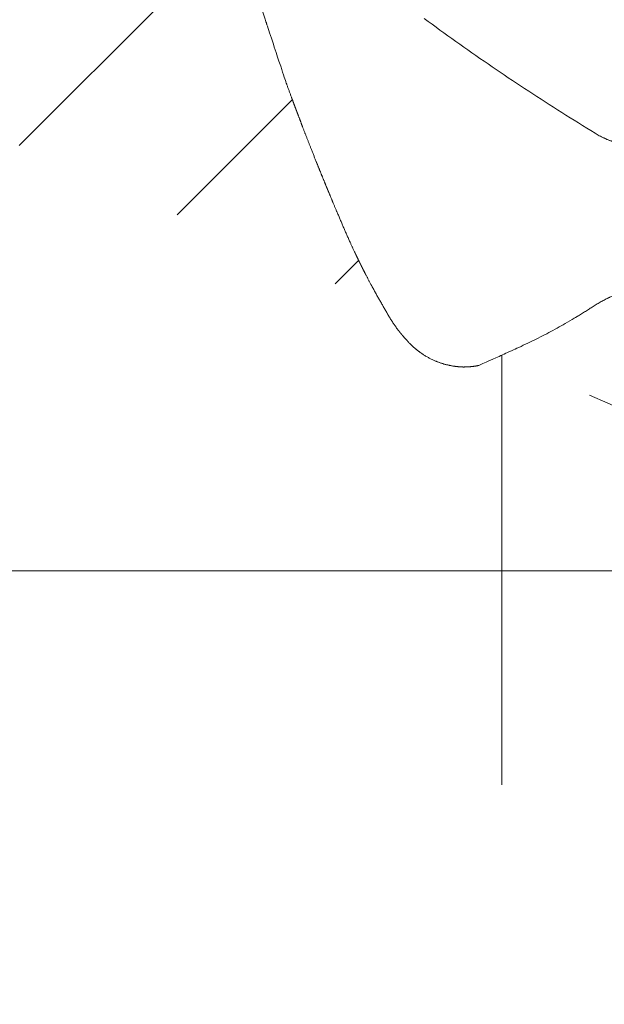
# Model space of a CAD drawing. Header units: metres. Extents: x -111 to 152, y -132 to 99.
# Tile 107 of 256: x -20.531 to -20.19, y -13.078 to -12.503. Entities that reach past the tile are written whole.
import ezdxf

# ---------------------------------------------------------------- set-up
doc = ezdxf.new("R2010")
doc.units = ezdxf.units.M
for name, pattern in [('Achsen 01', [5.2915312, 3.175, -1.0580624, 0.3527044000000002, -0.7057644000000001]), ('gestrichelt - 01', [1.9999999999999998, 0.9999999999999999, -0.9999999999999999]), ('Raster 01', [1.9999999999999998, 0.9999999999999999, -0.9999999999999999])]:
    doc.linetypes.add(name, pattern=pattern)
for name, color, linetype, lineweight in [('_1.35m (3D)', 7, 'Continuous', 9), ('_EG (2D)', 7, 'Continuous', 9), ('_GRU (2D)', 7, 'Continuous', 9), ('AV1-Schnitt Achsen', 7, 'Achsen 01', 18)]:
    doc.layers.add(name, color=color, linetype=linetype, lineweight=lineweight)
for name, color, linetype, lineweight, true_color in [('AV1-Arbeitsbühne', 7, 'gestrichelt - 01', 9, 0xf20884), ('AV1-Einrichtung', 7, 'Continuous', 9, 0xa6a6a6), ('AV1-Raster', 7, 'Raster 01', 9, 0xa6a6a6)]:
    doc.layers.add(name, color=color, linetype=linetype, lineweight=lineweight, true_color=true_color)

# ---------------------------------------------------------------- blocks, each defined once
blk = doc.blocks.new('Group-2')
at = {"layer": 'AV1-Raster'}
blk.add_line((-20.25000000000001, -22.95), (-20.25000000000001, 1.35), dxfattribs=at)
blk = doc.blocks.new('1.35m (3D)')
at = {"layer": 'AV1-Raster', "color": 7}
blk.add_blockref('Group-2', (0, 0), dxfattribs=at)
blk = doc.blocks.new('Group-296')
at = {"color": 255, "transparency": 33554687}
blk.add_wipeout([(-19.877417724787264, -12.610468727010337), (-19.870313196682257, -12.603318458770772), (-19.863267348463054, -12.596135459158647), (-19.856280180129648, -12.588919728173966), (-19.849351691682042, -12.581671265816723), (-19.842481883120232, -12.57439007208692), (-19.835670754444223, -12.56707614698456), (-19.828918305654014, -12.559729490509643), (-19.822224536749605, -12.552350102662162), (-19.815918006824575, -12.54532531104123), (-19.810327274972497, -12.53904244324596), (-19.805452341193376, -12.533501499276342), (-19.801293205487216, -12.528702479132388), (-19.79784986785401, -12.524645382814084), (-19.79512232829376, -12.521330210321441), (-19.79311058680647, -12.518756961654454), (-19.791814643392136, -12.516925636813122), (-19.79092105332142, -12.515532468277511), (-19.790116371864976, -12.514273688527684), (-19.789400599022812, -12.51314929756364), (-19.78877373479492, -12.512159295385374), (-19.788235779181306, -12.51130368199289), (-19.787786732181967, -12.510582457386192), (-19.78742659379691, -12.509995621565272), (-19.78715536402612, -12.509543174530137), (-19.785217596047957, -12.505859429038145), (-19.78340112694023, -12.50212901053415), (-19.781705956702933, -12.498351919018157), (-19.780132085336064, -12.494528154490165), (-19.778679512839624, -12.490657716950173), (-19.77734823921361, -12.486740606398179), (-19.776138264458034, -12.482776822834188), (-19.77504958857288, -12.478766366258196), (-19.774420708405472, -12.47404575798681), (-19.773926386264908, -12.46932156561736), (-19.773566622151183, -12.464593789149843), (-19.7733414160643, -12.45986242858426), (-19.773250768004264, -12.455127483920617), (-19.773294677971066, -12.450388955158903), (-19.77347314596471, -12.44564684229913), (-19.7737861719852, -12.440901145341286), (-19.77450893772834, -12.433811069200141), (-19.77500718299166, -12.430120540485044), (-19.77558606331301, -12.426447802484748), (-19.776245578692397, -12.422792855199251), (-19.776985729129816, -12.41915569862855), (-19.777806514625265, -12.415536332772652), (-19.77870793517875, -12.411934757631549), (-19.77968999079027, -12.408350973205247), (-19.780752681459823, -12.404784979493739), (-19.78125111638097, -12.403326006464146), (-19.781772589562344, -12.401773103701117), (-19.782317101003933, -12.400126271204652), (-19.78288465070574, -12.398385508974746), (-19.783475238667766, -12.396550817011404), (-19.78408886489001, -12.39462219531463), (-19.78472552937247, -12.392599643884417), (-19.785385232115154, -12.390483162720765), (-19.786139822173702, -12.388137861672), (-19.787061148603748, -12.385428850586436), (-19.788149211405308, -12.382356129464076), (-19.78940401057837, -12.378919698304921), (-19.79082554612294, -12.375119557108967), (-19.792413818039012, -12.370955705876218), (-19.794168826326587, -12.366428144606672), (-19.796090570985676, -12.361536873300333), (-19.797494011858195, -12.358246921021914), (-19.798803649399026, -12.354927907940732), (-19.80001948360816, -12.351579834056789), (-19.80114151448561, -12.348202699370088), (-19.802169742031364, -12.344796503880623), (-19.803104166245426, -12.341361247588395), (-19.8039447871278, -12.337896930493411), (-19.80469160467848, -12.334403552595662), (-19.80527151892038, -12.331294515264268), (-19.805813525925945, -12.327907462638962), (-19.806265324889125, -12.32451498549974), (-19.80662691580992, -12.321117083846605), (-19.80689829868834, -12.317713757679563), (-19.80707947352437, -12.314305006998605), (-19.807170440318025, -12.31089083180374), (-19.80717119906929, -12.307471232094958), (-19.807081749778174, -12.304046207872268), (-19.806879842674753, -12.30030911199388), (-19.806581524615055, -12.297817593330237), (-19.806193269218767, -12.295349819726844), (-19.805715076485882, -12.292905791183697), (-19.805146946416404, -12.2904855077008), (-19.804488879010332, -12.288088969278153), (-19.803740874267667, -12.285716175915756), (-19.80290293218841, -12.283367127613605), (-19.801975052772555, -12.281041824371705), (-19.801601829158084, -12.280173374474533), (-19.800981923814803, -12.278801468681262), (-19.800332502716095, -12.277446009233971), (-19.799653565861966, -12.276106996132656), (-19.798945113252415, -12.274784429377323), (-19.798207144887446, -12.273478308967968), (-19.797439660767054, -12.272188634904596), (-19.796642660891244, -12.270915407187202), (-19.795816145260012, -12.269658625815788), (-19.792465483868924, -12.264389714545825), (-19.789218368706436, -12.259074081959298), (-19.78607479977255, -12.253711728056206), (-19.78303477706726, -12.248302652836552), (-19.78009830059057, -12.242846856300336), (-19.77726537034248, -12.237344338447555), (-19.77453598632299, -12.231795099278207), (-19.771910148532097, -12.2261991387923), (-19.76949414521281, -12.220915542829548), (-19.76739426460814, -12.21630339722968), (-19.765610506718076, -12.212362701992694), (-19.76414287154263, -12.209093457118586), (-19.762991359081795, -12.206495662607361), (-19.76215596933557, -12.204569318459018), (-19.76163670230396, -12.203314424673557), (-19.76143355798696, -12.202730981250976), (-19.761389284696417, -12.202484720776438), (-19.761346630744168, -12.202241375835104), (-19.761305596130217, -12.202000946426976), (-19.76126618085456, -12.201763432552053), (-19.7612283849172, -12.201528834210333), (-19.761192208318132, -12.201297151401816), (-19.761157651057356, -12.20106838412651), (-19.761124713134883, -12.200842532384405), (-19.76109318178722, -12.200618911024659), (-19.76106284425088, -12.200396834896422), (-19.761033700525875, -12.200176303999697), (-19.76100575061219, -12.199957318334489), (-19.760978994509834, -12.199739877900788), (-19.76095343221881, -12.199523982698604), (-19.760929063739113, -12.19930963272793), (-19.760905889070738, -12.199096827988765), (-19.7608836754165, -12.198883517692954), (-19.760862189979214, -12.198667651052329), (-19.760841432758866, -12.198449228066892), (-19.760821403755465, -12.198228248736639), (-19.760802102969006, -12.198004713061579), (-19.760783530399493, -12.197778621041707), (-19.76076568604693, -12.19754997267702), (-19.760748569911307, -12.197318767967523), (-19.760732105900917, -12.19706885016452), (-19.760716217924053, -12.196784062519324), (-19.760700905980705, -12.196464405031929), (-19.760686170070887, -12.196109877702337), (-19.760672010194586, -12.195720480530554), (-19.760658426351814, -12.195296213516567), (-19.76064541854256, -12.19483707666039), (-19.760632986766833, -12.194343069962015), (-19.760993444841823, -12.189902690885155), (-19.761721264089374, -12.185629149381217), (-19.76281644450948, -12.181522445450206), (-19.764278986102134, -12.177582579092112), (-19.766108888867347, -12.173809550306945), (-19.768306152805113, -12.170203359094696), (-19.77087077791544, -12.166764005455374), (-19.773802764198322, -12.16349148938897), (-19.776081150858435, -12.161315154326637), (-19.77842685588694, -12.159231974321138), (-19.78083987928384, -12.157241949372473), (-19.783320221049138, -12.155345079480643), (-19.785867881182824, -12.153541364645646), (-19.788482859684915, -12.151830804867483), (-19.791165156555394, -12.150213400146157), (-19.79391477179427, -12.148689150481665), (-19.800130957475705, -12.145086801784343), (-19.80640286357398, -12.141596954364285), (-19.8127304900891, -12.138219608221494), (-19.819113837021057, -12.134954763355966), (-19.825552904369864, -12.131802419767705), (-19.83204769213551, -12.128762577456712), (-19.838598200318, -12.12583523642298), (-19.845204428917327, -12.123020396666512), (-19.854970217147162, -12.118842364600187), (-19.86413491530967, -12.1149674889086), (-19.87269852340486, -12.111395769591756), (-19.88066104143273, -12.108127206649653), (-19.88802246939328, -12.105161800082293), (-19.894782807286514, -12.102499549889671), (-19.900942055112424, -12.100140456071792), (-19.906500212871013, -12.098084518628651), (-19.91183146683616, -12.096166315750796), (-19.91731000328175, -12.094220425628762), (-19.922935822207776, -12.092246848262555), (-19.928708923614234, -12.090245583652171), (-19.934629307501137, -12.088216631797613), (-19.940696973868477, -12.086159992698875), (-19.94691192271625, -12.084075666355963), (-19.95327415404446, -12.081963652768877), (-19.95934099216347, -12.079958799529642), (-19.96466976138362, -12.078195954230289), (-19.969260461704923, -12.076675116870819), (-19.97311309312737, -12.075396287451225), (-19.976227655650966, -12.07435946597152), (-19.97860414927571, -12.073564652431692), (-19.9802425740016, -12.073011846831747), (-19.981142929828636, -12.072701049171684), (-19.981718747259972, -12.072492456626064), (-19.982383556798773, -12.072246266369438), (-19.983137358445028, -12.071962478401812), (-19.983980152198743, -12.071641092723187), (-19.984911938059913, -12.07128210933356), (-19.985932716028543, -12.070885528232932), (-19.98704248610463, -12.070451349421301), (-19.988241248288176, -12.069979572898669), (-19.995296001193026, -12.066874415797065), (-20.001871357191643, -12.063263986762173), (-20.00796731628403, -12.059148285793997), (-20.01358387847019, -12.054527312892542), (-20.018721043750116, -12.049401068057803), (-20.023378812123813, -12.043769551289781), (-20.02755718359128, -12.037632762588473), (-20.031256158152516, -12.030990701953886), (-20.032039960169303, -12.02986826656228), (-20.03332190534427, -12.02814730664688), (-20.03510199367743, -12.025827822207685), (-20.03738022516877, -12.022909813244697), (-20.040156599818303, -12.019393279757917), (-20.04343111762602, -12.015278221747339), (-20.04720377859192, -12.01056463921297), (-20.051474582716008, -12.005252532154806), (-20.052741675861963, -12.004290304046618), (-20.054028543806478, -12.003359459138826), (-20.05533518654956, -12.002459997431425), (-20.056661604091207, -12.001591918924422), (-20.05800779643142, -12.000755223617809), (-20.059373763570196, -11.999949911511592), (-20.060759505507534, -11.999175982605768), (-20.062165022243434, -11.998433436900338), (-20.07901128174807, -11.99246314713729), (-20.087718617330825, -11.992325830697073), (-20.096707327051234, -11.992671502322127), (-20.105977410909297, -11.993500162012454), (-20.11552886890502, -11.994811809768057), (-20.1253617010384, -11.996606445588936), (-20.135475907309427, -11.998884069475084), (-20.145871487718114, -12.001644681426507), (-20.15654844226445, -12.004888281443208), (-20.170656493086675, -12.011018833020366), (-20.184545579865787, -12.017533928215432), (-20.198215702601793, -12.0244335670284), (-20.211666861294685, -12.031717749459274), (-20.224899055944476, -12.039386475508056), (-20.237912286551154, -12.047439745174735), (-20.250706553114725, -12.055877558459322), (-20.263281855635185, -12.064699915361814), (-20.264419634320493, -12.065588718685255), (-20.26596923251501, -12.066813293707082), (-20.26793065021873, -12.068373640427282), (-20.270303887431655, -12.070269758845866), (-20.27308894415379, -12.07250164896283), (-20.276285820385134, -12.07506931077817), (-20.279894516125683, -12.077972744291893), (-20.283915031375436, -12.081211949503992), (-20.287923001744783, -12.084445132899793), (-20.291494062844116, -12.087330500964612), (-20.294628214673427, -12.089868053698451), (-20.297325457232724, -12.092057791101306), (-20.299585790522, -12.09389971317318), (-20.301409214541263, -12.095393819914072), (-20.3027957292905, -12.096540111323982), (-20.303745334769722, -12.097338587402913), (-20.304538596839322, -12.098021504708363), (-20.30545608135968, -12.098821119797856), (-20.306497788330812, -12.099737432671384), (-20.307663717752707, -12.100770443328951), (-20.308953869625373, -12.101920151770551), (-20.310368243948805, -12.103186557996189), (-20.311906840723, -12.104569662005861), (-20.313569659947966, -12.106069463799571), (-20.31534035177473, -12.107686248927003), (-20.317202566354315, -12.109420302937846), (-20.31915630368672, -12.111271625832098), (-20.321201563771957, -12.113240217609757), (-20.323338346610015, -12.115326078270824), (-20.325566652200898, -12.117529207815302), (-20.327886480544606, -12.11984960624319), (-20.33029783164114, -12.122287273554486), (-20.344409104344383, -12.13639854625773), (-20.34684677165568, -12.138809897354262), (-20.349167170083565, -12.141129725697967), (-20.35137029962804, -12.143358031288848), (-20.35345616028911, -12.145494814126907), (-20.355424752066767, -12.147540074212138), (-20.357276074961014, -12.149493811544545), (-20.359010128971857, -12.15135602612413), (-20.36062691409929, -12.15312671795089), (-20.362126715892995, -12.154789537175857), (-20.363509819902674, -12.156328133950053), (-20.36477622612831, -12.157742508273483), (-20.365925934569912, -12.15903266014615), (-20.366958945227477, -12.160198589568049), (-20.36787525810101, -12.16124029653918), (-20.368674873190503, -12.162157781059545), (-20.36935779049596, -12.162951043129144), (-20.370156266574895, -12.163900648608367), (-20.37130255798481, -12.165287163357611), (-20.3727966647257, -12.16711058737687), (-20.374638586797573, -12.169370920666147), (-20.376828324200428, -12.172068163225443), (-20.379365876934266, -12.175202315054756), (-20.382251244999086, -12.178773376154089), (-20.385484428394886, -12.182781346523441), (-20.388723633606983, -12.186801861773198), (-20.391627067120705, -12.190410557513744), (-20.394194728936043, -12.19360743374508), (-20.396426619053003, -12.196392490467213), (-20.398322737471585, -12.198765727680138), (-20.399883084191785, -12.200727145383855), (-20.4011076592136, -12.202276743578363), (-20.401996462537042, -12.203414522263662), (-20.410829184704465, -12.216008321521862), (-20.419274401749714, -12.22881580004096), (-20.427332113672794, -12.241836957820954), (-20.435002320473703, -12.25507179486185), (-20.442285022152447, -12.268520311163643), (-20.449180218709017, -12.282182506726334), (-20.455687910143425, -12.296058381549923), (-20.46180809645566, -12.31014793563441), (-20.46551389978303, -12.320808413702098), (-20.467892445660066, -12.329013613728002), (-20.469902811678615, -12.337262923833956), (-20.47154499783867, -12.345556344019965), (-20.472819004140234, -12.353893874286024), (-20.473724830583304, -12.362275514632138), (-20.47426247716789, -12.370701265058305), (-20.474431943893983, -12.379171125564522), (-20.47423323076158, -12.387685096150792), (-20.46826294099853, -12.40453135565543), (-20.467519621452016, -12.405938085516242), (-20.46674513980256, -12.407324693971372), (-20.465939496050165, -12.408691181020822), (-20.465102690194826, -12.410037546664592), (-20.464234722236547, -12.411363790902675), (-20.463335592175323, -12.412669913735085), (-20.462405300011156, -12.413955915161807), (-20.461443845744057, -12.415221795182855), (-20.456131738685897, -12.419492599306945), (-20.451418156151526, -12.42326526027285), (-20.44730309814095, -12.426539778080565), (-20.443786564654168, -12.429316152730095), (-20.440868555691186, -12.43159438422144), (-20.438549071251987, -12.433374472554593), (-20.436828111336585, -12.434656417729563), (-20.435705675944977, -12.435440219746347), (-20.428988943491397, -12.439221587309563), (-20.42279881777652, -12.443458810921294), (-20.41713529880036, -12.44815189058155), (-20.411998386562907, -12.453300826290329), (-20.407388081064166, -12.458905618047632), (-20.403304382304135, -12.46496626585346), (-20.399747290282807, -12.47148276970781), (-20.396716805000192, -12.478455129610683), (-20.396245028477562, -12.479653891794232), (-20.395810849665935, -12.480763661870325), (-20.395414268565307, -12.481784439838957), (-20.395055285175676, -12.482716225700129), (-20.39473389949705, -12.483559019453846), (-20.39445011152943, -12.4843128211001), (-20.394203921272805, -12.4849776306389), (-20.393995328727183, -12.48555344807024), (-20.39368453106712, -12.486453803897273), (-20.393131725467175, -12.488092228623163), (-20.392336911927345, -12.490468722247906), (-20.39130009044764, -12.493583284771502), (-20.390021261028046, -12.49743591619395), (-20.388500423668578, -12.50202661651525), (-20.386737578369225, -12.507355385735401), (-20.38473272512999, -12.513422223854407), (-20.38273493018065, -12.519469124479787), (-20.380993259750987, -12.524738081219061), (-20.37950771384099, -12.529229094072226), (-20.378278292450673, -12.532942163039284), (-20.377304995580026, -12.535877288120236), (-20.376587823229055, -12.538034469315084), (-20.376126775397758, -12.53941370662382), (-20.375921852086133, -12.540015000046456), (-20.372152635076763, -12.55030311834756), (-20.36830869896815, -12.56056166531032), (-20.3643900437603, -12.570790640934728), (-20.360396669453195, -12.58099004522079), (-20.356328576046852, -12.591159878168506), (-20.352185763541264, -12.601300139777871), (-20.347968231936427, -12.611410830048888), (-20.34367598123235, -12.621491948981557), (-20.340859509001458, -12.62810143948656), (-20.337931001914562, -12.634654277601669), (-20.33489045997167, -12.641150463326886), (-20.331737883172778, -12.647589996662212), (-20.328473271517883, -12.653972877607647), (-20.325096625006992, -12.660299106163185), (-20.3216079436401, -12.666568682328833), (-20.318007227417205, -12.672781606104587), (-20.316478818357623, -12.675536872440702), (-20.314858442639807, -12.678223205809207), (-20.313146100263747, -12.680840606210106), (-20.31134179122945, -12.6833890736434), (-20.30944551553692, -12.685868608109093), (-20.30745727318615, -12.688279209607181), (-20.305377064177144, -12.690620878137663), (-20.3032048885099, -12.692893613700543), (-20.29987297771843, -12.695850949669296), (-20.29639119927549, -12.698433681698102), (-20.292759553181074, -12.700641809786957), (-20.28897803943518, -12.702475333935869), (-20.285046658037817, -12.703934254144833), (-20.280965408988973, -12.70501857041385), (-20.27673429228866, -12.705728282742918), (-20.272353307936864, -12.706063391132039), (-20.27185930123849, -12.706050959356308), (-20.271400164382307, -12.706037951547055), (-20.27097589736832, -12.706024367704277), (-20.270586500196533, -12.70601020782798), (-20.27023197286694, -12.705995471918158), (-20.26991231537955, -12.705980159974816), (-20.26962752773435, -12.70596427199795), (-20.269377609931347, -12.705947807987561), (-20.26914640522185, -12.70593069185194), (-20.268917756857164, -12.70591284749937), (-20.26869166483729, -12.70589427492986), (-20.26846812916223, -12.705874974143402), (-20.268247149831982, -12.705854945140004), (-20.268028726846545, -12.705834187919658), (-20.267812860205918, -12.705812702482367), (-20.267599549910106, -12.705790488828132), (-20.267386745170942, -12.705767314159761), (-20.267172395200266, -12.705742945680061), (-20.266956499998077, -12.705717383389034), (-20.266739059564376, -12.705690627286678), (-20.266520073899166, -12.705662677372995), (-20.266299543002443, -12.705633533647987), (-20.266077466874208, -12.70560319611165), (-20.265853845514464, -12.705571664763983), (-20.26562799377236, -12.705538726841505), (-20.26539922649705, -12.705504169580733), (-20.26516754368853, -12.705467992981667), (-20.264932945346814, -12.705430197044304), (-20.26469543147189, -12.70539078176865), (-20.26445500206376, -12.705349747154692), (-20.26421165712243, -12.705307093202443), (-20.26396539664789, -12.7052628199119), (-20.263381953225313, -12.705059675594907), (-20.262127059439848, -12.704540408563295), (-20.260200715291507, -12.70370501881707), (-20.257602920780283, -12.702553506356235), (-20.254333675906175, -12.701085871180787), (-20.250392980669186, -12.699302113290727), (-20.24578083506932, -12.697202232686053), (-20.240497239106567, -12.694786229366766), (-20.234901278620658, -12.692160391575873), (-20.229352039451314, -12.689431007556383), (-20.22384952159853, -12.686598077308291), (-20.21839372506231, -12.683661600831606), (-20.212984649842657, -12.680621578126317), (-20.207622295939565, -12.677478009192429), (-20.202306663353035, -12.674230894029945), (-20.197037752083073, -12.670880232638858), (-20.195779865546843, -12.670053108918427), (-20.194505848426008, -12.66925567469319), (-20.193215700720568, -12.668487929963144), (-20.191909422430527, -12.667749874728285), (-20.190587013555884, -12.667041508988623), (-20.189248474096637, -12.666362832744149), (-20.187893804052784, -12.665713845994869), (-20.18652300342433, -12.665094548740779), (-20.185654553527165, -12.664721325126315), (-20.183323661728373, -12.663792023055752), (-20.180970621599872, -12.66295306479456), (-20.178595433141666, -12.662204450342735), (-20.176198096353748, -12.661546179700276), (-20.173778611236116, -12.660978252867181), (-20.171336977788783, -12.660500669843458), (-20.16887319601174, -12.6601134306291), (-20.166387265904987, -12.65981653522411), (-20.16265017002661, -12.659614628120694), (-20.159221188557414, -12.659525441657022), (-20.155798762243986, -12.659526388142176), (-20.15238289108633, -12.659617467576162), (-20.148973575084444, -12.65979867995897), (-20.14557081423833, -12.660070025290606), (-20.142174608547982, -12.66043150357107), (-20.138784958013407, -12.660883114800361), (-20.135401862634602, -12.66142485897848), (-20.132292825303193, -12.66200477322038), (-20.128795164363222, -12.662752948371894), (-20.12532778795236, -12.66359453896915), (-20.121890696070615, -12.66452954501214), (-20.11848388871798, -12.665557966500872), (-20.115107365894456, -12.666679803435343), (-20.111761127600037, -12.667895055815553), (-20.10844517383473, -12.669203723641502), (-20.10515950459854, -12.670605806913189), (-20.100268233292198, -12.672527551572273), (-20.095740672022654, -12.674282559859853), (-20.091576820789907, -12.675870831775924), (-20.087776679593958, -12.677292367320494), (-20.084340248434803, -12.678547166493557), (-20.081267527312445, -12.67963522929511), (-20.07855851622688, -12.680556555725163), (-20.07621321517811, -12.68131114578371), (-20.07409673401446, -12.681970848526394), (-20.072074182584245, -12.682607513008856), (-20.070145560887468, -12.683221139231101), (-20.068310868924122, -12.683811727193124), (-20.066570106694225, -12.684379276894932), (-20.064923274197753, -12.68492378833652), (-20.063370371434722, -12.685445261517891), (-20.06191139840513, -12.685943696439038), (-20.0583424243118, -12.687007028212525), (-20.054756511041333, -12.68798954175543), (-20.051153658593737, -12.688891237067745), (-20.047533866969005, -12.689712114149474), (-20.043897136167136, -12.690452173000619), (-20.040243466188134, -12.691111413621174), (-20.036572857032, -12.691689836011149), (-20.03288530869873, -12.692187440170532), (-20.025795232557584, -12.69291020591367), (-20.021043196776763, -12.693223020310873), (-20.01629655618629, -12.693401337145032), (-20.01155531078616, -12.693445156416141), (-20.006819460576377, -12.693354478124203), (-20.00208900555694, -12.693129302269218), (-19.99736394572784, -12.692769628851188), (-19.992644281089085, -12.692275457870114), (-19.987930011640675, -12.691646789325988), (-19.98391325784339, -12.69055563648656), (-19.979944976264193, -12.689343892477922), (-19.97602516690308, -12.688011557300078), (-19.972153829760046, -12.686558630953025), (-19.968330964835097, -12.684985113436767), (-19.964556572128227, -12.6832910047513), (-19.96083065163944, -12.68147630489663), (-19.957153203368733, -12.67954101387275), (-19.956700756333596, -12.679269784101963), (-19.956113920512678, -12.678909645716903), (-19.955392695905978, -12.678460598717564), (-19.954537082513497, -12.67792264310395), (-19.953547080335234, -12.67729577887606), (-19.952422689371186, -12.676580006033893), (-19.951163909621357, -12.675775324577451), (-19.949770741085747, -12.674881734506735), (-19.94793941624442, -12.6735857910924), (-19.945366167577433, -12.671574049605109), (-19.942050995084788, -12.66884651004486), (-19.937993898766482, -12.665403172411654), (-19.933194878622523, -12.661244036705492), (-19.927653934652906, -12.656369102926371), (-19.921371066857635, -12.650778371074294), (-19.914346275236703, -12.644471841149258), (-19.90731559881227, -12.638126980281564), (-19.901015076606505, -12.632421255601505), (-19.8954447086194, -12.627354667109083), (-19.890604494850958, -12.622927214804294), (-19.886494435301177, -12.61913889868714), (-19.88311452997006, -12.615989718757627), (-19.880464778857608, -12.613479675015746), (-19.87854518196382, -12.611608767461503)], dxfattribs=at).dxf.layer = 'AV1-Einrichtung'
at = {"layer": 'AV1-Einrichtung', "transparency": 33554687}
blk.add_open_spline([(-19.87741772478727, -12.61046872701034), (-19.84888225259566, -12.5819331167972), (-19.79556682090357, -12.52276708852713), (-19.78806246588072, -12.51108418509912), (-19.78715536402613, -12.50954317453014), (-19.77916169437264, -12.49490153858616), (-19.77504958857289, -12.4787663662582), (-19.77226495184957, -12.45989110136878), (-19.77378617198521, -12.44090114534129), (-19.77414755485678, -12.43735610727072), (-19.77450893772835, -12.43381106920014), (-19.77634064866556, -12.41901337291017), (-19.78075268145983, -12.40478497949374), (-19.782700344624, -12.39913694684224), (-19.78807011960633, -12.3818293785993), (-19.79609057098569, -12.36153687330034), (-19.80189194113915, -12.34843518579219), (-19.80469160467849, -12.33440355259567), (-19.80498156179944, -12.33284903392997), (-19.80527151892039, -12.33129451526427), (-19.80761996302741, -12.31775715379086), (-19.80708174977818, -12.30404620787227), (-19.80698079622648, -12.30217765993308), (-19.80687984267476, -12.30030911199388), (-19.80586644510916, -12.29029554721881), (-19.80197505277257, -12.28104182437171), (-19.80178844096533, -12.28060759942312), (-19.80160182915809, -12.28017337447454), (-19.7991812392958, -12.27465285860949), (-19.79581614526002, -12.26965862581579), (-19.78220640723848, -12.24867642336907), (-19.76161388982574, -12.20372185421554), (-19.76125322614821, -12.20174010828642), (-19.76099620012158, -12.1999449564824), (-19.76081557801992, -12.19824869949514), (-19.76068156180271, -12.19638883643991), (-19.76063298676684, -12.19434306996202), (-19.76134009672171, -12.17624787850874), (-19.77380276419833, -12.16349148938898), (-19.78278167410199, -12.15459983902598), (-19.79391477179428, -12.14868915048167), (-19.81866807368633, -12.13405475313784), (-19.84520442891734, -12.12302039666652), (-19.8854697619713, -12.10570195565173), (-19.92753066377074, -12.09046708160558), (-19.9790176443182, -12.07346022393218), (-19.98326821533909, -12.07194187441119), (-19.98824124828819, -12.06997957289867), (-20.01741905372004, -12.05856948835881), (-20.03125615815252, -12.03099070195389), (-20.03339507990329, -12.02769800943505), (-20.05147458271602, -12.00525253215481), (-20.0565034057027, -12.00134085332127), (-20.06216502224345, -11.99843343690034), (-20.07058815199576, -11.99544829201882), (-20.07901128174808, -11.99246314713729), (-20.11327787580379, -11.99094790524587), (-20.15654844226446, -12.00488828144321), (-20.21341857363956, -12.02864140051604), (-20.2632818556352, -12.06469991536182), (-20.26700933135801, -12.06758358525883), (-20.30082073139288, -12.09484031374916), (-20.30666993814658, -12.09983686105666), (-20.32046938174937, -12.11230206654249), (-20.33029783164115, -12.12228727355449), (-20.33735346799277, -12.12934290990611), (-20.34440910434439, -12.13639854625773), (-20.35439431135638, -12.14622699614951), (-20.3668595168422, -12.16002643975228), (-20.37185606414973, -12.16587564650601), (-20.39911279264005, -12.19968704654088), (-20.40199646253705, -12.20341452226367), (-20.43810236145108, -12.25336236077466), (-20.46180809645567, -12.31014793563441), (-20.46366099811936, -12.31547817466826), (-20.46551389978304, -12.3208084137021), (-20.47576444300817, -12.35354099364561), (-20.47423323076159, -12.3876850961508), (-20.47124808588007, -12.39610822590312), (-20.46826294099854, -12.40453135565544), (-20.46535198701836, -12.41019851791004), (-20.46144384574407, -12.41522179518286), (-20.43899836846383, -12.43330129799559), (-20.43570567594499, -12.43544021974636), (-20.40778553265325, -12.44965397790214), (-20.39671680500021, -12.47845512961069), (-20.39475450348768, -12.4834281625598), (-20.3932361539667, -12.48767873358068), (-20.37622929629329, -12.53916571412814), (-20.37592185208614, -12.54001500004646), (-20.36099442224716, -12.58122661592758), (-20.34367598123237, -12.62149194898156), (-20.33263416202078, -12.64804321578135), (-20.31800722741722, -12.6727816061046), (-20.31207752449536, -12.68394053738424), (-20.3032048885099, -12.69289361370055), (-20.290176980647, -12.70547216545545), (-20.27235330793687, -12.70606339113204), (-20.27030754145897, -12.70601481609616), (-20.26844767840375, -12.70588079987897), (-20.26675142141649, -12.70570017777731), (-20.26495626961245, -12.70544315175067), (-20.26297452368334, -12.70508248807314), (-20.21801995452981, -12.6844899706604), (-20.19703775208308, -12.67088023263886), (-20.19203846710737, -12.66751235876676), (-20.18652300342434, -12.66509454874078), (-20.18608877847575, -12.66490793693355), (-20.18565455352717, -12.66472132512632), (-20.17637528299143, -12.66082342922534), (-20.166387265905, -12.65981653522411), (-20.16451871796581, -12.65971558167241), (-20.16265017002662, -12.6596146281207), (-20.14892113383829, -12.65907761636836), (-20.13540186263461, -12.66142485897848), (-20.13384734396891, -12.66171481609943), (-20.1322928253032, -12.66200477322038), (-20.1182416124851, -12.66481064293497), (-20.10515950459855, -12.67060580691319), (-20.0848669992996, -12.67862625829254), (-20.06755943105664, -12.68399603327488), (-20.06191139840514, -12.68594369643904), (-20.04766938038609, -12.69035865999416), (-20.03288530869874, -12.69218744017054), (-20.02934027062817, -12.69254882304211), (-20.0257952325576, -12.69291020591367), (-20.00677629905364, -12.69443045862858), (-19.98793001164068, -12.69164678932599), (-19.9717660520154, -12.68752336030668), (-19.95715320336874, -12.67954101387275), (-19.95561219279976, -12.67863391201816), (-19.94392928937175, -12.67112955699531), (-19.88476326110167, -12.61781412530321), (-19.87854518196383, -12.61160876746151), (-19.87798145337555, -12.61103874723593), (-19.87741772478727, -12.61046872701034)], degree=2, knots=[0, 0, 0, 7.94194553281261e-05, 0.0001588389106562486, 0.0002382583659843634, 0.0002382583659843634, 0.00097915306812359, 0.00097915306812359, 0.001828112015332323, 0.001828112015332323, 0.00198690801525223, 0.00198690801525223, 0.00265136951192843, 0.00265136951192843, 0.002917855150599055, 0.003184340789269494, 0.003184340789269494, 0.003359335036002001, 0.003359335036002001, 0.003378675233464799, 0.003378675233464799, 0.003546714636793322, 0.003546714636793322, 0.00356963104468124, 0.00356963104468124, 0.003692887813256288, 0.003692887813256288, 0.003698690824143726, 0.003698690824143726, 0.003772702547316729, 0.003772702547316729, 0.004080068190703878, 0.004387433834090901, 0.004694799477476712, 0.005002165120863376, 0.005309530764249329, 0.005616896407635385, 0.005616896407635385, 0.008336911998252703, 0.008336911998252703, 0.01026424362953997, 0.01026424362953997, 0.01466110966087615, 0.01466110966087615, 0.02136704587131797, 0.0280729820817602, 0.03477891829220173, 0.04148485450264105, 0.04148485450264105, 0.08078265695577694, 0.08078265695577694, 0.08578339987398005, 0.08578339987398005, 0.08688883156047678, 0.08688883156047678, 0.08844097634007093, 0.08844097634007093, 0.09439845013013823, 0.09439845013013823, 0.1024750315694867, 0.1024750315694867, 0.1030935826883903, 0.1037121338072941, 0.1043306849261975, 0.1049492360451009, 0.1049492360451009, 0.1053897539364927, 0.1053897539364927, 0.1060083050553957, 0.1066268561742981, 0.107245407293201, 0.1078639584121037, 0.1078639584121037, 0.1159531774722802, 0.1159531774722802, 0.1166950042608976, 0.1166950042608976, 0.1212039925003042, 0.1212039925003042, 0.1223829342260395, 0.1223829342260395, 0.1232234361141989, 0.1232234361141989, 0.1270296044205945, 0.1270296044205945, 0.1573999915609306, 0.1573999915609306, 0.1626622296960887, 0.1679244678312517, 0.1731867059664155, 0.1731867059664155, 0.4285541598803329, 0.4285541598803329, 0.5960872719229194, 0.5960872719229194, 0.6697515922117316, 0.6697515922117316, 0.7755848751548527, 0.7755848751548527, 0.7877289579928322, 0.7998730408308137, 0.8120171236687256, 0.8241612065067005, 0.8363052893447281, 0.8484493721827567, 0.8484493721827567, 0.851376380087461, 0.851376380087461, 0.8516060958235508, 0.8516060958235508, 0.8564979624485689, 0.8564979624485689, 0.8574098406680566, 0.8574098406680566, 0.8641051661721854, 0.8641051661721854, 0.8648767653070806, 0.8648767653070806, 0.8718683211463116, 0.8718683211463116, 0.8825304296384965, 0.8931925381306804, 0.8931925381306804, 0.9198024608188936, 0.9198024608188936, 0.9261677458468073, 0.9261677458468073, 0.9602494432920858, 0.9602494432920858, 0.9900927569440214, 0.9900927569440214, 0.9932976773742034, 0.9965025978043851, 0.9997075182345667, 0.9997075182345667, 1, 1, 1], dxfattribs=at)
at = {"color": 255, "transparency": 33554687}
blk.add_wipeout([(-20.190265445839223, -12.572432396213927), (-20.19044391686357, -12.572348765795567), (-20.190791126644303, -12.57218539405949), (-20.191137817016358, -12.572020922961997), (-20.191483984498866, -12.571855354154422), (-20.191829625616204, -12.571688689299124), (-20.192174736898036, -12.571520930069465), (-20.192519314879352, -12.571352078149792), (-20.19286335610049, -12.571182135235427), (-20.19320685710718, -12.571011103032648)], dxfattribs=at).dxf.layer = 'AV1-Einrichtung'
at = {"layer": 'AV1-Einrichtung', "transparency": 33554687, "flags": 128}
blk.add_lwpolyline([(-20.19026544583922, -12.57243239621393), (-20.19044391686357, -12.57234876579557, -0.006337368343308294), (-20.19320685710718, -12.57101110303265)], format="xyb", dxfattribs=at)
at = {"color": 255, "transparency": 33554687}
for points in [[(-19.895685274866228, -12.27348952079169), (-19.89551292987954, -12.273835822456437), (-19.895339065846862, -12.274188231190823), (-19.895163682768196, -12.274546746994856), (-19.89498678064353, -12.27491136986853), (-19.89480835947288, -12.275282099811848), (-19.89462841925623, -12.275658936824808), (-19.894446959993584, -12.27604188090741), (-19.894263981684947, -12.276430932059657), (-19.894015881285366, -12.276986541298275), (-19.89363905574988, -12.277869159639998), (-19.893133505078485, -12.27907878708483), (-19.89249922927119, -12.28061542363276), (-19.89173622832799, -12.282479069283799), (-19.89084450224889, -12.28466972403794), (-19.889824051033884, -12.28718738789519), (-19.888674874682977, -12.29003206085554), (-19.887379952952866, -12.293558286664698), (-19.886145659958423, -12.297102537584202), (-19.88497199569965, -12.300664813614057), (-19.883858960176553, -12.30424511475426), (-19.882806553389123, -12.307843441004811), (-19.881814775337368, -12.311459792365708), (-19.880883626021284, -12.315094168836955), (-19.88001310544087, -12.318746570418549), (-19.8795893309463, -12.321401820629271), (-19.8792358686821, -12.324061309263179), (-19.878952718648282, -12.32672503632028), (-19.878739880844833, -12.329393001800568), (-19.87859735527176, -12.332065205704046), (-19.878525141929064, -12.334741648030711), (-19.878523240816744, -12.337422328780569), (-19.878591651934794, -12.340107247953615), (-19.878708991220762, -12.34269211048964), (-19.878896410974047, -12.345272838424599), (-19.879153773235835, -12.34784753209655), (-19.879480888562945, -12.35041429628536), (-19.8798775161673, -12.352971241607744), (-19.880343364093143, -12.355516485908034), (-19.880878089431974, -12.358048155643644), (-19.881481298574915, -12.360564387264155), (-19.8819533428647, -12.362403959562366), (-19.882459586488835, -12.364234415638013), (-19.88299985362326, -12.366055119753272), (-19.88357395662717, -12.367865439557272), (-19.884181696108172, -12.369664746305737), (-19.884822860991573, -12.371452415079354), (-19.885497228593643, -12.37322782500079), (-19.886204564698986, -12.374990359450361), (-19.88741542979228, -12.378198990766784), (-19.888667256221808, -12.381391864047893), (-19.88995983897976, -12.384568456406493), (-19.891292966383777, -12.387728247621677), (-19.892666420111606, -12.390870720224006), (-19.89407997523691, -12.393995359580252), (-19.89553340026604, -12.3971016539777), (-19.89702645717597, -12.400189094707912), (-19.901051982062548, -12.408379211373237), (-19.902577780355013, -12.411401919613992), (-19.904167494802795, -12.414391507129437), (-19.90582040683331, -12.417346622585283), (-19.907535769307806, -12.420265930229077), (-19.909312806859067, -12.423148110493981), (-19.911150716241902, -12.425991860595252), (-19.913048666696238, -12.428795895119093), (-19.9150058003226, -12.431558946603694), (-19.921008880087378, -12.439845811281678), (-19.921501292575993, -12.440521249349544), (-19.92199777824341, -12.441193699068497), (-19.922498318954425, -12.441863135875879), (-19.923002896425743, -12.442529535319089), (-19.923511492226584, -12.443192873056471), (-19.92402408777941, -12.443853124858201), (-19.924540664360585, -12.444510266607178), (-19.925061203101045, -12.445164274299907), (-19.925752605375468, -12.446027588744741), (-19.926102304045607, -12.446464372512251), (-19.92645187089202, -12.446901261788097), (-19.92680130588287, -12.44733825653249), (-19.92715060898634, -12.447775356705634), (-19.92749978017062, -12.448212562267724), (-19.92784881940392, -12.448649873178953), (-19.928197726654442, -12.449087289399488), (-19.928546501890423, -12.4495248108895), (-19.929900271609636, -12.451107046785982), (-19.931369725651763, -12.452823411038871), (-19.932954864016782, -12.454673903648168), (-19.9346556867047, -12.456658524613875), (-19.936472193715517, -12.458777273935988), (-19.938404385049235, -12.46103015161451), (-19.940452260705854, -12.463417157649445), (-19.942615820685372, -12.465938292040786), (-19.94500345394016, -12.46866753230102), (-19.947723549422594, -12.47167885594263), (-19.95077610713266, -12.474972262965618), (-19.95416112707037, -12.478547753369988), (-19.95787860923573, -12.48240532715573), (-19.961928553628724, -12.486544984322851), (-19.966310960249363, -12.49096672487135), (-19.97102582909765, -12.495670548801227), (-19.97330093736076, -12.497827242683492), (-19.97544674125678, -12.499855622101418), (-19.977463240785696, -12.501755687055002), (-19.979350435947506, -12.503527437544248), (-19.981108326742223, -12.505170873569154), (-19.98273691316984, -12.506685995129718), (-19.984236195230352, -12.508072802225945), (-19.985606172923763, -12.509331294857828), (-19.991555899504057, -12.515722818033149), (-19.997702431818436, -12.5218749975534), (-20.004045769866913, -12.527787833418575), (-20.010585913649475, -12.533461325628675), (-20.01732286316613, -12.538895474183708), (-20.024256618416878, -12.544090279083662), (-20.031387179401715, -12.549045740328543), (-20.03871454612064, -12.553761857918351), (-20.039797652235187, -12.554459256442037), (-20.04081236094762, -12.555110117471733), (-20.04175867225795, -12.555714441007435), (-20.04263658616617, -12.556272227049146), (-20.043446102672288, -12.556783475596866), (-20.04418722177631, -12.557248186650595), (-20.044859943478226, -12.55766636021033), (-20.045464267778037, -12.558037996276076), (-20.046026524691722, -12.558381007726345), (-20.046573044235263, -12.558713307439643), (-20.04710382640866, -12.559034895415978), (-20.04761887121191, -12.559345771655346), (-20.04811817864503, -12.559645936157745), (-20.048601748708, -12.559935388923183), (-20.049069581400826, -12.560214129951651), (-20.04952167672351, -12.56048215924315), (-20.049984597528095, -12.560754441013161), (-20.05048490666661, -12.561045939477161), (-20.051022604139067, -12.561356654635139), (-20.051597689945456, -12.561686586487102), (-20.052210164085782, -12.562035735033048), (-20.05286002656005, -12.562404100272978), (-20.05354727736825, -12.562791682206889), (-20.054271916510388, -12.563198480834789), (-20.054986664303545, -12.56359816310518), (-20.05564424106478, -12.563964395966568), (-20.056244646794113, -12.564297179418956), (-20.056787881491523, -12.564596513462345), (-20.057273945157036, -12.56486239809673), (-20.057702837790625, -12.565094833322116), (-20.058074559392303, -12.565293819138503), (-20.058389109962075, -12.56545935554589), (-20.062440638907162, -12.567591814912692), (-20.066524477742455, -12.56965187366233), (-20.07064062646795, -12.571639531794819), (-20.074789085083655, -12.57355478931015), (-20.07896985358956, -12.57539764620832), (-20.08318293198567, -12.577168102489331), (-20.087428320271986, -12.57886615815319), (-20.09170601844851, -12.58049181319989), (-20.0924926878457, -12.580780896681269), (-20.093220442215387, -12.58104700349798), (-20.093889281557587, -12.581290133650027), (-20.09449920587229, -12.581510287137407), (-20.095050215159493, -12.581707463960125), (-20.095542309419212, -12.581881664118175), (-20.09597548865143, -12.582032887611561), (-20.096349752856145, -12.58216113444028), (-20.1039221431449, -12.584573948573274), (-20.111502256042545, -12.586366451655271), (-20.119090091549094, -12.587538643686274), (-20.126685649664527, -12.58809052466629), (-20.134288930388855, -12.58802209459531), (-20.14189993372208, -12.587333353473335), (-20.1495186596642, -12.58602430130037), (-20.15714510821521, -12.58409493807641), (-20.18749578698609, -12.573683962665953), (-20.187801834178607, -12.57355139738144), (-20.188119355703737, -12.57341200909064), (-20.188448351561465, -12.57326579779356), (-20.188788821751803, -12.573112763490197), (-20.189140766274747, -12.572952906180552), (-20.1895041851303, -12.572786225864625), (-20.189879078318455, -12.572612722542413), (-20.190265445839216, -12.572432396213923)], [(-20.40146659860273, -12.425808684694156), (-20.400535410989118, -12.426410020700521), (-20.39960472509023, -12.427012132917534), (-20.39867454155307, -12.427615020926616), (-20.397744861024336, -12.428218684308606), (-20.396815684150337, -12.428823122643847), (-20.395887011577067, -12.429428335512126), (-20.394958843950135, -12.430034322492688), (-20.394031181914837, -12.430641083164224), (-20.393104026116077, -12.431248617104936), (-20.39217737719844, -12.431856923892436), (-20.39125123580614, -12.432466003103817), (-20.39032560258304, -12.433075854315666), (-20.389400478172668, -12.43368647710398), (-20.38847586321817, -12.43429787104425), (-20.387551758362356, -12.434910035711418), (-20.38662816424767, -12.435522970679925), (-20.385705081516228, -12.436136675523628), (-20.38478251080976, -12.436751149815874), (-20.383860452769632, -12.437366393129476), (-20.3829389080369, -12.4379824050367), (-20.38201787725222, -12.438599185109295), (-20.38109736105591, -12.439216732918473), (-20.380177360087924, -12.439835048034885), (-20.379257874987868, -12.440454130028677), (-20.378338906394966, -12.441073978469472), (-20.377420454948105, -12.441694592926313), (-20.376502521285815, -12.442315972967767), (-20.37558510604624, -12.442938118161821), (-20.374668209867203, -12.443561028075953), (-20.37375183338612, -12.444184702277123), (-20.372835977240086, -12.444809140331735), (-20.37192064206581, -12.445434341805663), (-20.37100582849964, -12.446060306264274), (-20.370091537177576, -12.446687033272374), (-20.369177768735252, -12.447314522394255), (-20.36826452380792, -12.447942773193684), (-20.36735180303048, -12.448571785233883), (-20.366439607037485, -12.449201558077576), (-20.365527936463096, -12.449832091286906), (-20.36461679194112, -12.450463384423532), (-20.363706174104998, -12.451095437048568), (-20.3627960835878, -12.4517282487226), (-20.36188652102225, -12.452361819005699), (-20.360977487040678, -12.452996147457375), (-20.360068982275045, -12.453631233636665), (-20.35916100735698, -12.454267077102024), (-20.358253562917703, -12.454903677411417), (-20.357346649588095, -12.455541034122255), (-20.356440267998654, -12.456179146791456), (-20.355534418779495, -12.456818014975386), (-20.354629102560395, -12.457457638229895), (-20.353724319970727, -12.458098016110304), (-20.35282007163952, -12.45873914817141), (-20.35191635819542, -12.459381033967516), (-20.3510131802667, -12.460023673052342), (-20.35011053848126, -12.46066706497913), (-20.34920843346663, -12.46131120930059), (-20.34830686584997, -12.461956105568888), (-20.34740583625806, -12.46260175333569), (-20.34650534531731, -12.463248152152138), (-20.345605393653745, -12.463895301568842), (-20.344705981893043, -12.46454320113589), (-20.343807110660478, -12.465191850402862), (-20.342908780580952, -12.465841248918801), (-20.340682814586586, -12.467638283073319), (-20.338453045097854, -12.469430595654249), (-20.336219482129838, -12.471218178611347), (-20.333982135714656, -12.473001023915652), (-20.33174101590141, -12.474779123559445), (-20.329496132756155, -12.476552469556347), (-20.327247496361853, -12.478321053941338), (-20.324995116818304, -12.480084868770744), (-20.32273900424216, -12.48184390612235), (-20.320479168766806, -12.483598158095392), (-20.318215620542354, -12.485347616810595), (-20.315948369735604, -12.487092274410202), (-20.31367742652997, -12.488832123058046), (-20.311402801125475, -12.490567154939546), (-20.309124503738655, -12.492297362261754), (-20.30684254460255, -12.494022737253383), (-20.304556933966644, -12.495743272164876), (-20.30226768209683, -12.497458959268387), (-20.29997479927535, -12.499169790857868), (-20.297678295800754, -12.500875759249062), (-20.29537818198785, -12.502576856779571), (-20.293074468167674, -12.504273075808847), (-20.29076716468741, -12.505964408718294), (-20.28845628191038, -12.507650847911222), (-20.286141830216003, -12.509332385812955), (-20.28382381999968, -12.511009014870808), (-20.281502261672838, -12.51268072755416), (-20.27917716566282, -12.51434751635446), (-20.27684854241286, -12.516009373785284), (-20.274516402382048, -12.517666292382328), (-20.272180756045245, -12.519318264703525), (-20.269841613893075, -12.52096528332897), (-20.267498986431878, -12.522607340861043), (-20.265152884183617, -12.52424442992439), (-20.262803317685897, -12.525876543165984), (-20.260450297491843, -12.527503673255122), (-20.25809383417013, -12.529125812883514), (-20.255733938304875, -12.530742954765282), (-20.253370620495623, -12.532355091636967), (-20.251003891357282, -12.533962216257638), (-20.24863376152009, -12.535564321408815), (-20.246260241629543, -12.53716139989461), (-20.243883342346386, -12.538753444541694), (-20.241503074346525, -12.540340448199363), (-20.239119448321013, -12.541922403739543), (-20.236732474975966, -12.54349930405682), (-20.234342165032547, -12.545071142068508), (-20.2319485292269, -12.546637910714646), (-20.229551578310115, -12.54819960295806), (-20.227151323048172, -12.54975621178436), (-20.22474777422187, -12.551307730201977), (-20.222340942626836, -12.552854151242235), (-20.219930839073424, -12.554395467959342), (-20.21751747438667, -12.555931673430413), (-20.21510085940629, -12.557462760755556), (-20.212681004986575, -12.558988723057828), (-20.21025792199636, -12.560509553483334), (-20.207831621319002, -12.562025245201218), (-20.20540211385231, -12.563535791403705), (-20.20296941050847, -12.565041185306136), (-20.20053352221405, -12.566541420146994), (-20.198094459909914, -12.568036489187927), (-20.195652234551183, -12.569526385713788), (-20.193206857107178, -12.571011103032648)]]:
    blk.add_wipeout(points, dxfattribs=at).dxf.layer = 'AV1-Einrichtung'
at = {"layer": 'AV1-Einrichtung', "transparency": 33554687, "flags": 128}
blk.add_lwpolyline([(-20.29537818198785, -12.50257685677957), (-20.29307446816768, -12.50427307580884), (-20.29076716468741, -12.50596440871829), (-20.28845628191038, -12.50765084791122), (-20.28614183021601, -12.50933238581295), (-20.28382381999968, -12.51100901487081), (-20.28150226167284, -12.51268072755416), (-20.27917716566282, -12.51434751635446), (-20.27684854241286, -12.51600937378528), (-20.27451640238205, -12.51766629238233), (-20.27218075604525, -12.51931826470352), (-20.26984161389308, -12.52096528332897), (-20.26749898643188, -12.52260734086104), (-20.26515288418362, -12.52424442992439), (-20.2628033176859, -12.52587654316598), (-20.26045029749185, -12.52750367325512), (-20.25809383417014, -12.52912581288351), (-20.25573393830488, -12.53074295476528), (-20.25337062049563, -12.53235509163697), (-20.25100389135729, -12.53396221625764), (-20.24863376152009, -12.53556432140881), (-20.24626024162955, -12.53716139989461), (-20.24388334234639, -12.53875344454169), (-20.24150307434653, -12.54034044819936), (-20.23911944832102, -12.54192240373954), (-20.23673247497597, -12.54349930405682), (-20.23434216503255, -12.54507114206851), (-20.23194852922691, -12.54663791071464), (-20.22955157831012, -12.54819960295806), (-20.22715132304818, -12.54975621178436), (-20.22474777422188, -12.55130773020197), (-20.22234094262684, -12.55285415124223), (-20.21993083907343, -12.55439546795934), (-20.21751747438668, -12.55593167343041), (-20.2151008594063, -12.55746276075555), (-20.21268100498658, -12.55898872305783), (-20.21025792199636, -12.56050955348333), (-20.20783162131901, -12.56202524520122), (-20.20540211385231, -12.5635357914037), (-20.20296941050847, -12.56504118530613), (-20.20053352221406, -12.56654142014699), (-20.19809445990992, -12.56803648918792), (-20.19565223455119, -12.56952638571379), (-20.19320685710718, -12.57101110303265)], dxfattribs=at)
at = {"layer": 'AV1-Einrichtung', "transparency": 33554687}
blk.add_rational_spline([(-19.89568527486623, -12.27348952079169), (-19.89499893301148, -12.27486251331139), (-19.89352903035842, -12.27799935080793), (-19.88867487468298, -12.29003206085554), (-19.88337393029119, -12.30410091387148), (-19.88001310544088, -12.31874657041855), (-19.87817738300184, -12.32935909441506), (-19.8785916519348, -12.34010724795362), (-19.87892201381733, -12.35049323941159), (-19.88148129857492, -12.36056438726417), (-19.88330423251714, -12.36795375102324), (-19.88620456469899, -12.37499035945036), (-19.89096999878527, -12.38786694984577), (-19.89702645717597, -12.40018909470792), (-19.89903921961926, -12.40428415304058), (-19.90105198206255, -12.40837921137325), (-19.90704085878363, -12.42056385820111), (-19.91500580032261, -12.4315589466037), (-19.918007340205, -12.43570237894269), (-19.92100888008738, -12.43984581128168), (-19.92297074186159, -12.44255403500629), (-19.92506120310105, -12.44516427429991), (-19.92540690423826, -12.44559593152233), (-19.92575260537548, -12.44602758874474), (-19.92715166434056, -12.44777451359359), (-19.92854650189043, -12.44952481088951), (-19.93373021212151, -12.45558549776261), (-19.95150142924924, -12.47629108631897), (-19.97102582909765, -12.49567054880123), (-19.98038487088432, -12.50455395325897), (-19.98560617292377, -12.50933129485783), (-20.00901146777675, -12.53537607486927), (-20.03871454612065, -12.55376185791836), (-20.04318376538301, -12.55664452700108), (-20.04774477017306, -12.55943146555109), (-20.05129858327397, -12.56153285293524), (-20.05724524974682, -12.56486410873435), (-20.05838910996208, -12.56545935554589), (-20.07453060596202, -12.57413399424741), (-20.09170601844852, -12.5804918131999), (-20.09497052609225, -12.58169410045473), (-20.09634975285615, -12.58216113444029), (-20.12662386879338, -12.59305301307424), (-20.15714510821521, -12.58409493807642), (-20.17232044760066, -12.57888945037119), (-20.1874957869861, -12.57368396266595), (-20.18869702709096, -12.57316734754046), (-20.19026544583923, -12.57243239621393)], [1, 1, 1, 1, 1, 1, 1, 1, 0.9941166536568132, 1, 0.9972227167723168, 1, 0.998690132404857, 1, 1, 1, 0.9963859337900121, 1, 1, 1, 0.999707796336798, 1, 1, 1, 0.9999992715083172, 1, 1, 1, 1, 1, 1, 1, 1, 1, 1, 1, 1, 1, 1, 1, 1, 1, 1, 1, 1, 1, 1, 1], degree=2, knots=[0, 0, 0, 0.02758434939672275, 0.05516869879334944, 0.05516869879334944, 0.08713137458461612, 0.08713137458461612, 0.1100406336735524, 0.1100406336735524, 0.1320425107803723, 0.1320425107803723, 0.1482077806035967, 0.1482077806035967, 0.1774129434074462, 0.1774129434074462, 0.1871315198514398, 0.1871315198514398, 0.2159441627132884, 0.2159441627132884, 0.2268414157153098, 0.2268414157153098, 0.2339619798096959, 0.2339619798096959, 0.2351398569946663, 0.2351398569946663, 0.2399067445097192, 0.2399067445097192, 0.2568928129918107, 0.2738788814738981, 0.2738788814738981, 0.2818464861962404, 0.2818464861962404, 0.3212689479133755, 0.3212689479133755, 0.3272706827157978, 0.3332724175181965, 0.3392741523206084, 0.3452758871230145, 0.3452758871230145, 0.4305670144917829, 0.4305670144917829, 0.4467682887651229, 0.4467682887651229, 0.8047363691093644, 0.8047363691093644, 0.98528433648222, 0.98528433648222, 1, 1, 1], dxfattribs=at)
blk = doc.blocks.new('EG (2D)')
at = {"layer": 'AV1-Arbeitsbühne', "linetype": 'Continuous', "lineweight": 9}
h = blk.add_hatch(dxfattribs=at)
h.set_pattern_fill('Fahrweg', color=230, style=0, pattern_type=2)
h.set_pattern_definition([(-135, (0, 0), (0.06629126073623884, -0.06629126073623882), [])])
edge = h.paths.add_edge_path()
edge.add_arc((-54.59778462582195, 13.33867484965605), 44.42277535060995, 329.8609166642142, 330.4785068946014)
edge.add_arc((-19.24624322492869, -7.31379669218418), 3.527794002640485, 339.4758563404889, 345.2734412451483)
edge.add_arc((-17.94968077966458, -7.5439030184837), 2.217913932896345, 342.5070020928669, 360.251287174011)
edge.add_line((-15.73178817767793, -7.53417574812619), (-15.72500000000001, -6.525))
edge.add_line((-15.72500000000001, -6.525), (-15.72500000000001, 1.174999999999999))
edge.add_line((-15.72500000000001, 1.174999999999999), (-13.97500000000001, 1.174999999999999))
edge.add_line((-13.97500000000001, 1.174999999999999), (-13.97500000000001, -6.525))
edge.add_line((-13.97500000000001, -6.525), (-13.97529983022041, -6.525))
edge.add_arc((-47.22935966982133, -7.391982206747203), 33.26535966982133, -1.4934468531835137, 1.4934468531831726, ccw=False)
edge.add_line((-13.97529983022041, -8.258964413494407), (-13.97529983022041, -10.49018355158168))
edge.add_arc((-16.37501362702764, -10.0000408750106), 2.449258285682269, 312.86739247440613, 348.4560926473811, ccw=False)
edge.add_arc((-18.40207623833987, -7.251154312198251), 5.855648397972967, 298.76511134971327, 309.1036149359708, ccw=False)
edge.add_arc((-18.22191814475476, -7.600922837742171), 5.462355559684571, 287.0866248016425, 298.8740842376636, ccw=False)
edge.add_arc((-18.15916819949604, -8.286499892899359), 4.790690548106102, 279.16948556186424, 288.77863534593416, ccw=False)
edge.add_arc((-18.06850931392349, -7.288019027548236), 5.76732613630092, 268.7198180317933, 276.6988548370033, ccw=False)
edge.add_arc((-18.31145528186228, -2.154141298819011), 10.90036146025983, 266.474055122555, 270.59973106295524, ccw=False)
edge.add_arc((-18.23591093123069, -7.523350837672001), 5.56077419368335, 255.746474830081, 262.29110769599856, ccw=False)
edge.add_arc((-17.89750868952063, -6.410481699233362), 6.722920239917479, 250.5141657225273, 255.2864105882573, ccw=False)
edge.add_line((-20.14009868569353, -12.74833990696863), (-21.01052228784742, -12.36706769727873))
edge.add_arc((-21.93043123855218, -13.95931933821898), 1.83888492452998, 59.98321524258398, 78.17781731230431)
edge.add_arc((-24.92625541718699, -25.30655167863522), 13.57279374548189, 75.61242422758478, 77.2467070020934)
edge.add_arc((-22.0433812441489, -12.51973804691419), 0.4651605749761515, 75.89398874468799, 93.84962917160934)
edge.add_line((-22.07461127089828, -12.05562701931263), (-23.075, -12.01591831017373))
edge.add_line((-23.075, -12.01591831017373), (-23.075, -10.19595187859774))
edge.add_line((-23.075, -10.19595187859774), (-22.15988669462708, -10.19439820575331))
edge.add_line((-22.15988669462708, -10.19439820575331), (-20.12996084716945, -10.19439820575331))
edge.add_line((-20.12996084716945, -10.19439820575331), (-18.72569707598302, -10.15268740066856))
edge.add_arc((-19.00172287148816, 0.1420779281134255), 10.29846509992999, 271.5358606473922, 276.8325813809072)
edge.add_arc((-18.04263837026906, -8.46592696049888), 1.639066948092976, 279.3435718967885, 292.5780458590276)
edge.add_arc((-19.00519060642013, -6.328681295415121), 3.982656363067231, 293.5592744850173, 300.8200925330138)
edge.add_arc((-18.56573809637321, -7.337011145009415), 2.894921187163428, 303.5765472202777, 314.7719146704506)
edge.add_arc((-18.95752284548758, -7.062943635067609), 3.366490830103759, 316.2206322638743, 325.5765867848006)
at = {"layer": 'AV1-Arbeitsbühne', "flags": 128}
blk.add_lwpolyline([(-16.18056326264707, -8.966034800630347, 0.00269475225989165), (-15.94237759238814, -8.550648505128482, 0.02530213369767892), (-15.83433717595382, -8.210584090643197, 0.07757912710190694), (-15.73178817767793, -7.53417574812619), (-15.72500000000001, -6.525), (-15.72500000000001, 1.174999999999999), (-13.97500000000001, 1.174999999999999), (-13.97500000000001, -6.525), (-13.97529983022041, -6.525, -0.0130335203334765), (-13.97529983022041, -8.258964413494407), (-13.97529983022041, -10.49018355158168, -0.1565453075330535), (-14.70877375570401, -11.7951762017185, -0.04514085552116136), (-15.58422121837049, -12.38421492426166, -0.05147789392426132), (-16.6169841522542, -12.82217892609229, -0.04195241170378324), (-17.39574560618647, -13.01597152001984, -0.034829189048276), (-18.19736021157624, -13.05390562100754, -0.01800360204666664), (-18.98183309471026, -13.03386894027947, -0.02856411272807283), (-19.60504541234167, -12.91294084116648, -0.02082585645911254), (-20.14009868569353, -12.74833990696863), (-21.01052228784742, -12.36706769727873, 0.07955613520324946), (-21.55368966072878, -12.15944057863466, 0.007131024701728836), (-21.93001381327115, -12.06860371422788, 0.07850695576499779), (-22.07461127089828, -12.05562701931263), (-23.075, -12.01591831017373), (-23.075, -10.19595187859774), (-22.15988669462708, -10.19439820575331), (-20.12996084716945, -10.19439820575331), (-18.72569707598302, -10.15268740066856, 0.02311541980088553), (-17.77652888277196, -10.08324764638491, 0.0578105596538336), (-17.41333247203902, -9.979371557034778, 0.03169189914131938), (-16.96470029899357, -9.748908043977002, 0.04888789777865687), (-16.52688474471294, -9.392162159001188, 0.04084574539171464)], format="xyb", close=True, dxfattribs=at)
at = {"layer": 'AV1-Einrichtung'}
blk.add_blockref('Group-296', (0, 0), dxfattribs=at)
blk = doc.blocks.new('Group-725')
at = {"layer": 'AV1-Schnitt Achsen'}
blk.add_line((-43.35000000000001, -12.825), (4.199999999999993, -12.825), dxfattribs=at)
blk = doc.blocks.new('GRU (2D)')
at = {"layer": 'AV1-Schnitt Achsen', "color": 7}
blk.add_blockref('Group-725', (0, 0), dxfattribs=at)

msp = doc.modelspace()

# ---------------------------------------------------------------- block references
at = {"layer": '_1.35m (3D)'}
msp.add_blockref('1.35m (3D)', (0, 0), dxfattribs=at)

# ---------------------------------------------------------------- next in the draw order: block references
at = {"layer": '_EG (2D)'}
msp.add_blockref('EG (2D)', (0, 0), dxfattribs=at)

# ---------------------------------------------------------------- next in the draw order: block references
at = {"layer": '_GRU (2D)'}
msp.add_blockref('GRU (2D)', (0, 0), dxfattribs=at)

doc.saveas('drawing.dxf')
